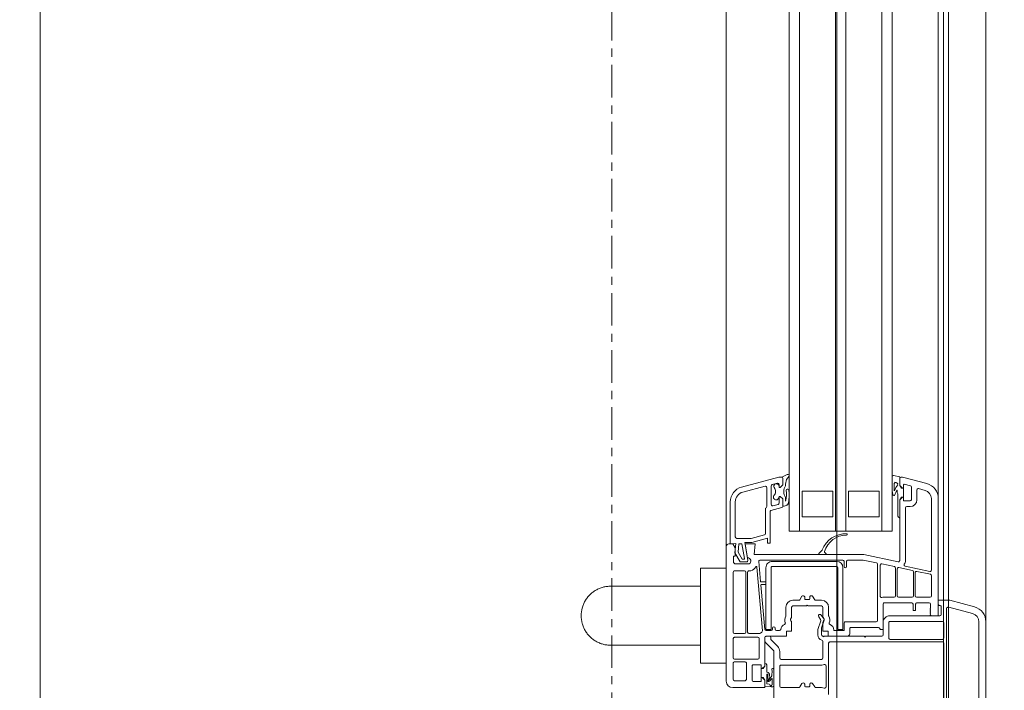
# Model space of a CAD drawing. Header units: millimetres. Extents: x -37728 to 44100, y 631619 to 691915.
# Tile 147 of 256: x 2992 to 3376, y 661098 to 661359. Entities that reach past the tile are written whole.
import ezdxf
from ezdxf import colors
from ezdxf.entities.mleader import LeaderData, LeaderLine
from ezdxf.math import Vec2, Vec3

# ---------------------------------------------------------------- set-up
doc = ezdxf.new("R2010")
doc.units = ezdxf.units.MM
doc.linetypes.add('Linia siatki', pattern=[2.2225, 1.27, -0.3175, 0.3175, -0.3175])
doc.layers.add('_XREF', color=7, linetype='Continuous')
for name, color, linetype, lineweight in [('A-DETL-GENF', 252, 'Continuous', 5), ('A-GENM', 252, 'Continuous', 5), ('A-GLAZ', 252, 'Continuous', 5), ('ins-opisy', 7, 'Continuous', 25), ('S-GRID', 252, 'Continuous', 5)]:
    doc.layers.add(name, color=color, linetype=linetype, lineweight=lineweight)
doc.styles.get("Standard").update_dxf_attribs({"font": 'arial.ttf'})

# ---------------------------------------------------------------- blocks, each defined once
blk = doc.blocks.new('Windows_S9000-Double-Vent-Window-with-Sashbars - O3 Windows_S9000-Double-Vent-Window-with-Sashbars 2-9225298-__-00_00 Przyziemie PB')
at = {"layer": 'A-DETL-GENF', "color": 252}
for p, q in [((-2.864, 13.4), (2.866, 13.4)), ((-2.864, 13.13), (0.54, 13.13)), ((-3.7, 11.992), (-3.444, 12.955)), ((-3.43, 11.963), (-3.183, 12.885)), ((-3.7, 11.55), (-3.7, 11.992)), ((-3.43, 11.92), (-3.43, 11.963)), ((-3.1, 11.55), (-7.665, 11.55)), ((-3.55, 11.55), (-3.7, 11.55)), ((-3.15, 11.66), (-3.451, 11.66)), ((0.428, 11.87), (-3.38, 11.87)), ((-3.1, 9.67), (-3.1, 11.61)), ((-3.1, 11.27), (-3.1, 11.55)), ((-2.88, 9.67), (-2.88, 11.71)), ((-2.83, 11.76), (-2.23, 11.76)), ((-2.18, 11.71), (-2.18, 9.67)), ((-2.08, 7.33), (-2.08, 11.709)), ((-2.03, 11.76), (0.42, 11.76)), ((-4.87, 11.28), (-7.665, 11.28)), ((-5.026, 10.255), (-4.821, 11.22)), ((-4.714, 11.24), (-4.827, 10.71)), ((-3.87, 11.28), (-4.666, 11.28)), ((-3.82, 10.7), (-3.82, 11.23)), ((-3.6, 10.715), (-3.6, 11.2)), ((-3.55, 11.25), (-3.4, 11.25)), ((-3.4, 11.25), (-3.38, 11.23)), ((-3.38, 11.23), (-3.36, 11.25)), ((-3.36, 11.25), (-3.34, 11.23)), ((-3.34, 11.23), (-3.32, 11.25)), ((-3.32, 11.25), (-3.3, 11.23)), ((-3.3, 11.23), (-3.28, 11.25)), ((-3.28, 11.25), (-3.26, 11.23)), ((-3.26, 11.23), (-3.24, 11.25)), ((-3.24, 11.25), (-3.22, 11.23)), ((-3.22, 11.23), (-3.2, 11.25)), ((-3.2, 11.25), (-3.18, 11.23)), ((-3.18, 11.23), (-3.16, 11.25)), ((-3.16, 11.25), (-3.14, 11.23)), ((-3.14, 11.23), (-3.1, 11.27)), ((-8.245, 11.105), (-8.5, 10.154)), ((-7.984, 11.035), (-8.052, 10.783)), ((-8.222, 10.225), (-8.158, 10.463)), ((-8.11, 10.5), (-7.62, 10.5)), ((-8.004, 10.72), (-7.62, 10.72)), ((-7.57, 10.45), (-7.57, 10.22)), ((-7.35, 10.45), (-7.35, 10.32)), ((-4.863, 10.54), (-4.976, 10.01)), ((-3.87, 10.58), (-4.814, 10.58)), ((-4.778, 10.65), (-3.87, 10.65)), ((-3.82, 10), (-3.82, 10.53)), ((-3.6, 9.45), (-3.6, 10.515)), ((-3.3, 10.665), (-3.55, 10.665)), ((-3.55, 10.565), (-3.3, 10.565)), ((-3.3, 10.565), (-3.3, 10.665)), ((-8.565, 9.811), (-8.511, 10.05)), ((-8.511, 10.05), (-8.17, 10.05)), ((-8.5, 10.154), (-8.5, 10.1)), ((-8.45, 10.05), (-8.17, 10.05)), ((-8.07, 10.2), (-8.203, 10.2)), ((-8.17, 10.05), (-8.07, 10.15)), ((-8.17, 10.05), (-8.098, 10.101)), ((-8.07, 10.15), (-8.07, 10.2)), ((-8.07, 10.11), (-8.07, 10.199)), ((-8.07, 10.199), (-7.72, 10.199)), ((-7.843, 9.98), (-7.895, 9.95)), ((-6.975, 9.98), (-7.843, 9.98)), ((-7.59, 10.2), (-7.72, 10.2)), ((-7.72, 10.2), (-7.72, 10.15)), ((-7.72, 10.199), (-7.72, 10.11)), ((-7.72, 10.15), (-7.62, 10.05)), ((-7.619, 10.05), (-7.691, 10.101)), ((-7.62, 10.05), (-5.254, 10.05)), ((-6.915, 10.05), (-7.619, 10.05)), ((-7.3, 10.27), (-5.255, 10.27)), ((-5.205, 9.99), (-5.49, 8.65)), ((-6.4, 9.75), (-57.9, 9.75)), ((-8.141, 9.75), (-8.516, 9.75)), ((-8.248, 9.83), (-8.141, 9.83)), ((-7.895, 9.95), (-7.979, 9.95)), ((-6.4, 5.75), (-6.4, 9.75)), ((-5.116, 9.35), (-5.012, 9.84)), ((-4.963, 9.88), (-3.87, 9.88)), ((-4.927, 9.95), (-3.87, 9.95)), ((-3.82, 9.83), (-3.82, 9.432)), ((-2.23, 9.62), (-2.83, 9.62)), ((-57.9, 9.35), (-6.4, 9.35)), ((-7.95, 8.05), (-7.95, 9.25)), ((-7.95, 9.25), (-6.95, 9.25)), ((-6.95, 9.25), (-6.95, 8.05)), ((-3.854, 9.29), (-5.067, 9.29)), ((-2.569, 9.4), (-3.55, 9.4)), ((-2.35, 9.4), (-2.83, 9.4)), ((-2.64, 8.15), (-2.64, 9.208)), ((-2.625, 9.244), (-2.569, 9.3)), ((-2.569, 9.3), (-2.569, 9.4)), ((-2.3, 8.73), (-2.3, 9.35)), ((-5.161, 9.14), (-5.27, 8.627)), ((-2.91, 9.18), (-5.112, 9.18)), ((-2.86, 7.93), (-2.86, 9.13)), ((-5.49, 8.65), (-5.49, 4.389)), ((-5.27, 8.627), (-5.27, 8.03)), ((-2.27, 8.7), (-2.3, 8.73)), ((-2.3, 8.67), (-2.27, 8.7)), ((-2.3, 7.105), (-2.3, 8.67)), ((-6.95, 8.05), (-7.95, 8.05)), ((-2.4, 8.1), (-2.59, 8.1)), ((-57.9, 7.95), (-6.4, 7.95)), ((-5.27, 7.83), (-5.27, 4.618)), ((-5.22, 7.98), (-5.02, 7.98)), ((-5.02, 7.88), (-5.22, 7.88)), ((-2.567, 7.84), (-4.967, 7.84)), ((-2.54, 7.88), (-2.81, 7.88)), ((-2.567, 7.64), (-2.567, 7.84)), ((-2.52, 7.505), (-2.52, 7.86)), ((-2.3, 7.26), (-2.3, 8)), ((-57.9, 7.55), (-6.4, 7.55)), ((-7.95, 6.25), (-7.95, 7.45)), ((-7.95, 7.45), (-6.95, 7.45)), ((-6.95, 7.45), (-6.95, 6.25)), ((-5.217, 7.59), (-5.217, 5.09)), ((-5.017, 5.09), (-5.017, 7.59)), ((-4.967, 7.64), (-2.567, 7.64)), ((-5.643, 7.023), (-5.524, 6.904)), ((-5.524, 7.176), (-5.577, 7.122)), ((-5.49, 6.918), (-5.49, 7.162)), ((-3.7, 6.781), (-3.7, 7.01)), ((-3.48, 6.48), (-3.48, 7.01)), ((-3.43, 7.28), (-3.112, 7.28)), ((-3.43, 7.06), (-3.053, 7.06)), ((-3.124, 6.992), (-2.969, 7.101)), ((-2.95, 6.968), (-3.056, 6.894)), ((-3.028, 7.067), (-2.965, 7.103)), ((-2.924, 7.107), (-2.628, 7.006)), ((-2.561, 6.856), (-2.905, 6.974)), ((-2.853, 7.06), (-2.5, 7.06)), ((-2.628, 7.006), (-2.35, 7.006)), ((-2.5, 7.06), (-2.5, 7.26)), ((-2.5, 7.26), (-2.3, 7.26)), ((-2.301, 7.064), (-2.28, 7.085)), ((-2.28, 7.085), (-2.3, 7.105)), ((-1.45, 7.06), (-2.104, 7.06)), ((-0.03, 7.28), (-2.03, 7.28)), ((-1.4, 5.43), (-1.4, 7.01)), ((-1.18, 5.43), (-1.18, 7.015)), ((-1.151, 7.18), (-0.327, 7.18)), ((-0.3, 7.01), (-0.3, 6.781)), ((-3.856, 6.656), (-3.724, 6.739)), ((-3.755, 6.55), (-3.83, 6.55)), ((-3.73, 6.375), (-3.73, 6.525)), ((-2.35, 6.856), (-2.561, 6.856)), ((-0.324, 6.739), (-0.456, 6.656)), ((-0.43, 6.55), (-0.355, 6.55)), ((-0.33, 6.525), (-0.33, 6.375)), ((-57.9, 6.15), (-6.4, 6.15)), ((-6.95, 6.25), (-7.95, 6.25)), ((-3.724, 6.161), (-3.856, 6.244)), ((-3.83, 6.35), (-3.755, 6.35)), ((-3.51, 6.45), (-3.48, 6.48)), ((-3.48, 6.42), (-3.51, 6.45)), ((-3.48, 5.89), (-3.48, 6.42)), ((-0.456, 6.244), (-0.324, 6.161)), ((-0.355, 6.35), (-0.43, 6.35)), ((-57.9, 5.75), (-6.4, 5.75)), ((-3.7, 5.89), (-3.7, 6.119)), ((-3.053, 5.84), (-3.43, 5.84)), ((-2.965, 5.797), (-3.028, 5.833)), ((-2.5, 5.84), (-2.853, 5.84)), ((-2.5, 5.64), (-2.5, 5.84)), ((-0.3, 6.119), (-0.3, 5.43)), ((-8.501, 5.464), (-8.6, 5.673)), ((-8.531, 5.74), (-8.405, 5.641)), ((-8.5, 5.348), (-8.5, 5.452)), ((-8.199, 5.5), (-8.453, 5.5)), ((-8.45, 5.5), (-8.199, 5.5)), ((-8.099, 5.4), (-8.199, 5.5)), ((-8.199, 5.5), (-8.099, 5.4)), ((-8.099, 5.35), (-8.099, 5.4)), ((-8.099, 5.4), (-8.099, 5.35)), ((-7.649, 5.5), (-7.749, 5.4)), ((-7.749, 5.4), (-7.649, 5.5)), ((-7.749, 5.4), (-7.749, 5.35)), ((-7.749, 5.35), (-7.749, 5.4)), ((-7.699, 5.6), (-7.558, 5.6)), ((-7.389, 5.5), (-7.649, 5.5)), ((-7.649, 5.5), (-7.358, 5.5)), ((-7.558, 5.6), (-7.591, 5.614)), ((-7.49, 5.72), (-7.424, 5.674)), ((-7.31, 5.463), (-7.196, 5.037)), ((-3.112, 5.62), (-3.43, 5.62)), ((-2.52, 5.25), (-2.52, 5.366)), ((-2.3, 5.64), (-2.5, 5.64)), ((-2.3, 4.85), (-2.3, 5.64)), ((-1.709, 5.38), (-1.45, 5.38)), ((-0.35, 5.38), (-1.13, 5.38)), ((-8.11, 3.895), (-8.5, 5.348)), ((-8.263, 5.287), (-8.209, 5.087)), ((-8.099, 5.35), (-8.215, 5.35)), ((-8.161, 5.05), (-7.43, 5.05)), ((-8.158, 5.35), (-8.099, 5.35)), ((-7.749, 5.35), (-7.724, 5.35)), ((-7.483, 5.35), (-7.749, 5.35)), ((-7.382, 5.113), (-7.435, 5.313)), ((-7.147, 5), (-5.93, 5)), ((-5.93, 5), (-5.93, 4.9)), ((-2.567, 5.04), (-4.967, 5.04)), ((-2.62, 5.2), (-2.57, 5.2)), ((-2.57, 5.1), (-2.62, 5.1)), ((-2.567, 4.84), (-2.567, 5.04)), ((-2.52, 4.85), (-2.52, 5.05)), ((-2.25, 5.03), (-2.196, 5.03)), ((-2.161, 5.045), (-1.907, 5.298)), ((-1.745, 5.135), (-2.051, 4.829)), ((1.1, 5.15), (-1.709, 5.15)), ((-1.004, 5.15), (-0.38, 5.15)), ((-0.756, 5.075), (-0.963, 5.08)), ((-0.618, 4.961), (-0.756, 5.075)), ((-0.647, 5.062), (-0.551, 4.982)), ((-0.413, 5.08), (-0.641, 5.08)), ((-0.326, 5.046), (-0.345, 4.8)), ((-7.917, 3.946), (-8.148, 4.807)), ((-8.1, 4.87), (-7.351, 4.87)), ((-7.265, 4.82), (-6.3, 4.82)), ((-6.252, 4.783), (-6.113, 4.266)), ((-5.93, 4.9), (-6.118, 4.9)), ((-6.118, 4.9), (-5.953, 4.287)), ((-5.216, 4.568), (-4.438, 4.636)), ((-2.508, 4.705), (-4.994, 4.487)), ((-4.967, 4.84), (-2.567, 4.84)), ((-4.42, 4.656), (-4.42, 4.818)), ((-4.4, 4.838), (-4.34, 4.838)), ((-4.32, 4.818), (-4.32, 4.669)), ((-4.298, 4.649), (-2.566, 4.8)), ((-2.41, 4.18), (-2.41, 4.609)), ((-2.3, 4.85), (-2.3, 4.98)), ((-2.121, 4.8), (-2.25, 4.8)), ((-1.14, 4.8), (-2.25, 4.8)), ((-1.141, 4.8), (-1.245, 4.8)), ((-1.19, 4.35), (-1.19, 4.65)), ((-1.19, 4.65), (-1.04, 4.65)), ((-1.185, 4.87), (-0.925, 4.87)), ((-1.069, 4.749), (-1.141, 4.8)), ((-1.04, 4.7), (-1.14, 4.8)), ((-1.04, 4.651), (-1.04, 4.74)), ((-1.04, 4.65), (-1.04, 4.7)), ((-0.69, 4.651), (-1.04, 4.651)), ((-0.803, 4.87), (-0.442, 4.87)), ((-0.59, 4.894), (-0.8, 4.92)), ((-0.785, 4.978), (-0.637, 4.96)), ((-0.59, 4.8), (-0.69, 4.7)), ((-0.69, 4.74), (-0.69, 4.651)), ((-0.69, 4.7), (-0.69, 4.65)), ((-0.69, 4.65), (-0.54, 4.65)), ((-0.59, 4.8), (-0.662, 4.749)), ((-0.345, 4.8), (-0.59, 4.8)), ((-0.3, 4.8), (-0.59, 4.8)), ((-0.54, 4.65), (-0.54, 4.35)), ((-0.442, 4.87), (-0.434, 4.967)), ((-0.3, 3.55), (-0.3, 4.8)), ((-6.11, 4.24), (-6.11, 3.71)), ((-5.95, 4.261), (-5.95, 4.016)), ((-5.49, 4.389), (-5.9, 4.425)), ((-5.9, 4.425), (-5.9, 4.03)), ((-4.85, 4.239), (-4.85, 4.18)), ((-2.26, 4.53), (-2.26, 3.62)), ((-1.46, 4.58), (-2.21, 4.58)), ((-1.41, 3.62), (-1.41, 4.53)), ((-0.59, 4.3), (-1.14, 4.3)), ((-5.95, 4.016), (-5.259, 4.138)), ((-5.9, 4.03), (-5.355, 4.126)), ((-5.323, 4.007), (-5.9, 3.906)), ((-5.9, 3.906), (-5.9, 3.79)), ((-5.577, 3.756), (-5.3, 3.915)), ((-5.2, 3.835), (-5.55, 3.632)), ((-5.3, 3.915), (-5.3, 3.988)), ((-5.2, 4.089), (-5.2, 3.835)), ((-5.12, 4.189), (-5.12, 3.63)), ((-4.85, 4.01), (-4.85, 3.62)), ((-4.8, 4.13), (-2.46, 4.13)), ((-2.46, 4.06), (-4.8, 4.06)), ((-2.41, 3.62), (-2.41, 4.01)), ((-1.31, 3.62), (-1.31, 4.03)), ((-1.26, 4.08), (-0.62, 4.08)), ((-0.57, 4.03), (-0.57, 3.62)), ((-6.17, 3.65), (-7.531, 3.65)), ((-5.9, 3.45), (-7.531, 3.45)), ((-5.55, 3.632), (-5.908, 3.67)), ((-5.908, 3.67), (-5.9, 3.45)), ((-5.9, 3.79), (-5.577, 3.756)), ((-5.75, 3.65), (-5.9, 3.55)), ((-5.9, 3.55), (-5.9, 3.4)), ((-5.42, 3.65), (-5.75, 3.65)), ((-5.42, 3.58), (-5.42, 3.65)), ((-5.17, 3.58), (-5.42, 3.58)), ((-5.12, 3.63), (-5.17, 3.58)), ((-4.8, 3.57), (-2.46, 3.57)), ((-2.21, 3.57), (-1.46, 3.57)), ((-0.62, 3.57), (-1.26, 3.57)), ((-5.8, 3.3), (-0.55, 3.3))]:
    blk.add_line(p, q, dxfattribs=at)
for centre, radius, start, end in [((-2.864, 12.8), 0.6, 90, 165), ((-2.864, 12.8), 0.33, 90, 165), ((-3.38, 11.92), 0.05, 180, 270), ((-7.665, 10.95), 0.6, 90, 165), ((-3.55, 11.6), 0.05, 270, 5.7406), ((-3.451, 11.61), 0.05, 90.5747, 185.7406), ((-3.15, 11.61), 0.05, 0, 90), ((-2.83, 11.71), 0.05, 90, 180), ((-2.23, 11.71), 0.05, 0, 90), ((-2.03, 11.71), 0.05, 90, 180.6512), ((-7.665, 10.95), 0.33, 90, 165), ((-4.87, 11.23), 0.05, 348, 90), ((-4.666, 11.23), 0.05, 90, 168), ((-3.87, 11.23), 0.05, 0, 90), ((-3.55, 11.2), 0.05, 90, 180), ((-8.004, 10.77), 0.05, 165, 270), ((-8.11, 10.45), 0.05, 90, 165), ((-7.62, 10.45), 0.27, 360, 90), ((-7.62, 10.45), 0.05, 0, 90), ((-4.814, 10.53), 0.05, 90, 168), ((-4.778, 10.7), 0.05, 168, 270), ((-3.87, 10.7), 0.05, 270, 0), ((-3.87, 10.53), 0.05, 0, 90), ((-3.55, 10.715), 0.05, 180, 270), ((-3.55, 10.515), 0.05, 90, 180), ((-8.45, 10.1), 0.05, 180, 269.8362), ((-8.228, 9.935), 0.04, 53.8523, 153.9744), ((-8.203, 10.22), 0.02, 165, 270), ((-7.527, 10.923), 1.171, 234.6608, 247.8748), ((-8.069, 10.06), 0.05, 90.4543, 125.2176), ((-7.72, 10.06), 0.05, 54.7824, 89.5457), ((-7.59, 10.22), 0.02, 270, 0), ((-7.3, 10.32), 0.05, 180, 270), ((-6.975, 10.04), 0.06, 270, 0), ((-5.255, 10), 0.27, 55.8788, 90), ((-5.254, 10), 0.05, 348, 90), ((-5.075, 10.265), 0.05, 235.8788, 348), ((-4.927, 10), 0.05, 168, 270), ((-3.87, 10), 0.05, 270, 0), ((-8.516, 9.8), 0.05, 167.3698, 270), ((-8.323, 9.892), 0.035, 301.0941, 17.6747), ((-8.298, 9.807), 0.055, 24.3151, 97.5128), ((-8.516, 10.075), 0.28, 322.849, 333.9744), ((-8.141, 11.75), 1.92, 270, 275.1538), ((-8.141, 11.75), 2, 270, 279.4614), ((-7.979, 9.94), 0.01, 90, 239.4092), ((-7.096, 11.751), 2.025, 243.9755, 249.5002), ((-7.819, 9.817), 0.04, 279.4614, 70.1466), ((-4.963, 9.83), 0.05, 90, 168), ((-3.87, 9.83), 0.05, 0, 90), ((-2.83, 9.67), 0.27, 180, 270), ((-2.83, 9.67), 0.05, 180, 270), ((-2.23, 9.67), 0.05, 270, 0.4444), ((-5.067, 9.34), 0.05, 168, 270), ((-3.854, 9.34), 0.05, 270, 19.8987), ((-3.6, 9.432), 0.22, 180, 199.8987), ((-3.55, 9.45), 0.05, 180, 270), ((-2.59, 9.208), 0.05, 135, 180), ((-2.35, 9.35), 0.05, 0, 90), ((-5.112, 9.13), 0.05, 90, 168), ((-2.91, 9.13), 0.05, 360, 90), ((-2.59, 8.15), 0.05, 180, 270), ((-2.4, 8), 0.1, 0, 90), ((-5.32, 7.944), 0.971, 177.4591, 249.45), ((-6.265, 7.983), 0.025, 352.6392, 172.6392), ((-5.343, 7.979), 0.898, 179.8874, 253.5245), ((-5.22, 8.03), 0.05, 180, 270), ((-5.22, 7.83), 0.05, 90, 180), ((-4.967, 7.59), 0.25, 90, 180), ((-5.02, 7.93), 0.05, 270, 90), ((-2.81, 7.93), 0.05, 180, 270), ((-2.54, 7.86), 0.02, 0, 90), ((-4.967, 7.59), 0.05, 90, 180), ((-3.112, 7.33), 0.05, 270, 302.4617), ((-2.94, 7.06), 0.27, 65.257, 122.4617), ((-2.806, 7.351), 0.05, 245.257, 341.5112), ((-2.55, 7.265), 0.22, 87.612, 161.5112), ((-2.54, 7.505), 0.02, 267.612, 0), ((-2.03, 7.33), 0.05, 180, 270), ((-5.679, 6.988), 0.05, 45, 69.45), ((-5.592, 7.136), 0.02, 253.5245, 315), ((-5.51, 7.162), 0.02, 0, 135), ((-5.51, 6.918), 0.02, 225, 0), ((-3.43, 7.01), 0.27, 90, 180), ((-3.43, 7.01), 0.05, 90, 180), ((-3.09, 6.943), 0.06, 125, 180), ((-3.09, 6.943), 0.06, 180, 305), ((-3.053, 7.11), 0.05, 270, 300), ((-2.94, 7.06), 0.05, 71, 125), ((-2.94, 7.06), 0.05, 30, 120), ((-2.921, 6.927), 0.05, 71, 125), ((-2.853, 7.11), 0.05, 210, 270), ((-2.35, 7.056), 0.05, 270, 9.9359), ((-2.35, 7.056), 0.2, 270, 349.4851), ((-2.104, 7.01), 0.05, 90, 169.4851), ((-1.45, 7.01), 0.05, 0, 90), ((-1.151, 7.13), 0.05, 90, 201.0618), ((-1.45, 7.015), 0.27, 360, 21.0618), ((-0.327, 7.13), 0.05, 337.9757, 90), ((-0.03, 7.01), 0.27, 157.9757, 180), ((-3.83, 6.613), 0.05, 122, 180), ((-3.83, 6.6), 0.05, 180, 270), ((-3.755, 6.525), 0.025, 0, 90), ((-3.75, 6.781), 0.05, 302, 0), ((-0.43, 6.613), 0.05, 122, 187.6195), ((-0.43, 6.6), 0.05, 172.3805, 270), ((-0.355, 6.525), 0.025, 360, 90), ((-0.35, 6.781), 0.05, 302, 0), ((-3.83, 6.3), 0.05, 90, 180), ((-3.83, 6.287), 0.05, 180, 238), ((-3.755, 6.375), 0.025, 270, 0), ((-3.75, 6.119), 0.05, 0, 58), ((-0.43, 6.3), 0.05, 90, 187.6195), ((-0.43, 6.287), 0.05, 172.3805, 238), ((-0.355, 6.375), 0.025, 270, 0), ((-0.35, 6.119), 0.05, 0, 58), ((-3.43, 5.89), 0.27, 180, 270), ((-3.43, 5.89), 0.05, 180, 270), ((-3.053, 5.79), 0.05, 60, 90), ((-2.94, 5.84), 0.05, 240, 330), ((-2.853, 5.79), 0.05, 90, 150), ((-8.557, 5.698), 0.0494, 58.8215, 209.9742), ((-8.453, 5.45), 0.05, 90, 163.356), ((-8.45, 5.45), 0.05, 90, 178), ((-7.995, 7.258), 1.668, 255.7835, 264.1888), ((-7.933, 6.021), 0.481, 241.2886, 299.054), ((-7.971, 5.681), 0.06, 163.4653, 186.9446), ((-7.981, 5.68), 0.05, 186.9446, 267.7224), ((-7.981, 5.684), 0.05, 98.6519, 163.4653), ((-7.781, 4.203), 1.544, 79.1305, 97.7077), ((-7.821, 4.783), 0.862, 74.5841, 100.8607), ((-7.452, 5.633), 0.05, 29.704, 55.4664), ((-7.651, 5.514), 0.281, 1.2897, 30.6953), ((-7.389, 5.52), 0.02, 270, 1.2897), ((-7.358, 5.45), 0.05, 15, 90), ((-3.112, 5.57), 0.05, 57.5383, 90), ((-2.94, 5.84), 0.27, 237.5383, 294.743), ((-2.806, 5.549), 0.05, 18.4888, 114.743), ((-2.55, 5.635), 0.22, 198.4888, 265.752), ((-2.57, 5.366), 0.05, 0, 85.752), ((-1.709, 5.1), 0.28, 90, 135), ((-1.45, 5.43), 0.05, 270, 0), ((-1.13, 5.43), 0.05, 180, 270), ((-0.35, 5.43), 0.05, 270, 0), ((-8.215, 5.3), 0.05, 90, 195), ((-8.138, 5.249), 0.103, 101.4555, 295.1691), ((-8.161, 5.1), 0.05, 195, 270), ((-7.94, 5.004), 0.216, 41.6463, 135.4955), ((-7.721, 5.24), 0.109, 238.0208, 91.5921), ((-7.483, 5.3), 0.05, 15, 90), ((-7.43, 5.1), 0.05, 270, 15), ((-7.147, 5.05), 0.05, 195, 270), ((-4.967, 5.09), 0.25, 180, 270), ((-4.967, 5.09), 0.05, 180, 270), ((-2.62, 5.15), 0.05, 90, 270), ((-2.57, 5.25), 0.05, 270, 0), ((-2.57, 5.05), 0.05, 0, 90), ((-2.25, 4.98), 0.05, 90, 180), ((-2.196, 5.08), 0.05, 270, 315), ((-1.709, 5.1), 0.05, 90, 135), ((-1.004, 5.107), 0.0425, 90, 310.5866), ((-0.641, 5.07), 0.01, 90, 230.0083), ((-0.583, 4.943), 0.05, 262.9509, 50.0083), ((-0.394, 4.964), 0.04, 90.0711, 175.5415), ((-0.413, 5.06), 0.02, 22.5874, 90), ((-0.371, 5.077), 0.025, 202.5874, 243.1743), ((-0.394, 5.031), 0.027, 270.0711, 63.1743), ((-0.38, 5.1), 0.05, 12.5096, 90), ((-0.545, 5.063), 0.22, 355.5415, 12.5096), ((-8.1, 4.82), 0.05, 90, 195), ((-7.351, 4.82), 0.05, 30, 90), ((-7.265, 4.87), 0.05, 210, 270), ((-6.3, 4.77), 0.05, 15, 90), ((-5.22, 4.618), 0.05, 180, 275), ((-4.44, 4.656), 0.02, 275, 0), ((-4.4, 4.818), 0.02, 90, 180), ((-4.34, 4.818), 0.02, 0, 90), ((-4.3, 4.669), 0.02, 180, 275), ((-2.57, 4.85), 0.05, 275, 0), ((-2.504, 4.655), 0.05, 37.5393, 95), ((-2.25, 4.85), 0.27, 217.5393, 228.9855), ((-2.46, 4.609), 0.05, 0, 48.9855), ((-2.25, 4.85), 0.05, 180, 270), ((-2.25, 4.85), 0.05, 180, 270), ((-2.121, 4.9), 0.1, 270, 315), ((-1.185, 4.81), 0.06, 90, 180), ((-1.04, 4.79), 0.05, 234.7824, 269.5457), ((-0.925, 4.9), 0.03, 270, 350.7664), ((-0.797, 4.879), 0.1, 82.9509, 170.7664), ((-0.803, 4.895), 0.025, 82.9509, 270), ((-0.691, 4.79), 0.05, 270.4543, 305.2067), ((-0.641, 4.93), 0.03, 358.1549, 82.9509), ((-0.598, 4.983), 0.03, 226.9578, 283.3612), ((-0.596, 4.938), 0.02, 240.5913, 40.9248), ((-6.21, 4.24), 0.1, 0, 15), ((-6.05, 4.261), 0.1, 0, 15), ((-5.23, 4.13), 0.125, 28.3576, 181.7838), ((-4.993, 4.467), 0.02, 95, 235.9288), ((-5.225, 4.124), 0.395, 19.6056, 55.9288), ((-4.9, 4.239), 0.05, 0, 19.6056), ((-2.21, 4.53), 0.05, 90, 180), ((-1.46, 4.53), 0.05, 0, 90), ((-1.14, 4.35), 0.05, 180, 270), ((-0.59, 4.35), 0.05, 270, 0), ((-7.531, 4.05), 0.6, 195, 270), ((-7.531, 4.05), 0.4, 195, 270), ((-5.32, 3.988), 0.02, 0, 100), ((-5.25, 4.089), 0.05, 0, 100), ((-4.8, 4.18), 0.05, 180, 270), ((-4.8, 4.01), 0.05, 90, 180), ((-2.46, 4.18), 0.05, 270, 0), ((-2.46, 4.01), 0.05, 0, 90), ((-1.26, 4.03), 0.05, 90, 180), ((-0.62, 4.03), 0.05, 0, 90), ((-6.17, 3.71), 0.06, 270, 0), ((-4.8, 3.62), 0.05, 180, 270), ((-2.46, 3.62), 0.05, 270, 0), ((-2.21, 3.62), 0.05, 180, 270), ((-1.46, 3.62), 0.05, 270, 0), ((-1.26, 3.62), 0.05, 180, 270), ((-0.62, 3.62), 0.05, 270, 0), ((-0.55, 3.55), 0.25, 270, 0), ((-5.8, 3.4), 0.1, 180, 270)]:
    blk.add_arc(centre, radius, start, end, dxfattribs=at)
at = {"layer": 'A-GENM', "color": 252}
for p, q in [((-65.217, 13.4), (65.217, 13.4)), ((-58.917, 11.55), (-5.383, 11.55)), ((-61.125, 3.3), (-3.175, 3.3))]:
    blk.add_line(p, q, dxfattribs=at)
at = {"layer": 'A-GLAZ', "color": 252}
for p, q in [((69, 11.95), (-69, 11.95)), ((-69, 11.75), (69, 11.75)), ((69, 7.6), (-69, 7.6)), ((-1.25, 3.3), (-4.95, 3.3)), ((-4.95, 3.3), (-4.95, 2.3)), ((-1.25, 2.3), (-1.25, 3.3)), ((-4.95, 2.3), (-1.25, 2.3)), ((-4.25, 2.3), (-4.25, -1.2)), ((-1.95, -1.2), (-1.95, 2.3)), ((-69, -23.4), (69, -23.4))]:
    blk.add_line(p, q, dxfattribs=at)
for points, knots in [([(-4.25, -1.2), (-4.25, -1.225), (-4.248, -1.275), (-4.241, -1.35), (-4.229, -1.425), (-4.212, -1.498), (-4.19, -1.569), (-4.163, -1.64), (-4.132, -1.709), (-4.097, -1.775), (-4.057, -1.839), (-3.998, -1.921), (-3.932, -1.997), (-3.859, -2.065), (-3.781, -2.129), (-3.677, -2.199), (-3.541, -2.265), (-3.351, -2.33), (-3.2, -2.35), (-3.1, -2.35)], [0.5, 0.5, 0.5, 0.5, 0.5208333, 0.5416667, 0.5625, 0.5833333, 0.6041667, 0.625, 0.6458333, 0.6666667, 0.6875, 0.7083333, 0.75, 0.7708333, 0.7916667, 0.8333333, 0.875, 0.9166667, 1, 1, 1, 1]), ([(-3.1, -2.35), (-3, -2.35), (-2.849, -2.33), (-2.659, -2.265), (-2.523, -2.199), (-2.419, -2.129), (-2.341, -2.065), (-2.268, -1.997), (-2.185, -1.902), (-2.115, -1.797), (-2.068, -1.709), (-2.037, -1.64), (-2.01, -1.569), (-1.988, -1.498), (-1.971, -1.425), (-1.959, -1.35), (-1.952, -1.275), (-1.95, -1.225), (-1.95, -1.2)], [0, 0, 0, 0, 0.0833333, 0.125, 0.1666667, 0.2083333, 0.2291667, 0.25, 0.2916667, 0.3333333, 0.3541667, 0.375, 0.3958333, 0.4166667, 0.4375, 0.4583333, 0.4791667, 0.5, 0.5, 0.5, 0.5])]:
    blk.add_open_spline(points, degree=3, knots=knots, dxfattribs=at)
blk = doc.blocks.new('A$C4e31ac75')
at = {"layer": 'S-GRID', "linetype": 'Linia siatki'}
blk.add_line((0, 934.939), (0, -178.698), dxfattribs=at)
at = {"layer": 'A-GLAZ', "rotation": 270}
blk.add_blockref('Windows_S9000-Double-Vent-Window-with-Sashbars - O3 Windows_S9000-Double-Vent-Window-with-Sashbars 2-9225298-__-00_00 Przyziemie PB', (1.15, 581.45), dxfattribs=at)

msp = doc.modelspace()

# ---------------------------------------------------------------- block references
at = {"layer": '_XREF', "xscale": 10, "yscale": 10, "zscale": 10}
msp.add_blockref('A$C4e31ac75', (3222.83, 655281.12), dxfattribs=at)

# ---------------------------------------------------------------- next in the draw order: leaders
at = {"layer": 'ins-opisy'}
ml = msp.add_multileader_mtext('Standard', dxfattribs=at)
ml.set_content('\\A1;\\pxi0.0017;{\\fArial|b0|i1|c238|p34;\\W0.8;Zestaw przyłączeniowy \\P\\pi0;z filtrem siatkowym\\Pzaworami odcinającymi\\Pwodomierzem (w przypadku braku \\Pstudni wodomierzowej na przyłączu)\\Pzaworem antyskażeniowym EA}', color=256)
ml.set_leader_properties()
ml.build(insert=Vec2(0, 0))
ml.multileader.update_dxf_attribs({"text_left_attachment_type": 6, "text_right_attachment_type": 6, "dogleg_length": 0, "arrow_head_size": 100})
ctx = ml.context
ctx.base_point, ctx.char_height, ctx.arrow_head_size, ctx.landing_gap_size, ctx.plane_origin = Vec3(-10300.15, 662380.03), 120, 100, 50, Vec3(-11157, 664262.18)
ctx.left_attachment, ctx.right_attachment = 6, 6
notes = []
notes.append((ctx, [(1, (1, 1, 0), (-8058.81, 662380.03), (-1, 0), 0, [(0, [(-6717.22, 660997.04)], 0, [])])]))
ctx.mtext.insert, ctx.mtext.rotation, ctx.mtext.width, ctx.mtext.line_spacing_factor = Vec3(-10250.15, 662535.31), 6.283185, 51080.1569, 0.85
for ctx, leaders in notes:
    for number, flags, end, landing, length, lines in leaders:
        leader = LeaderData()
        leader.index, (leader.has_last_leader_line, leader.has_dogleg_vector, leader.attachment_direction) = number, flags
        leader.last_leader_point, leader.dogleg_vector, leader.dogleg_length = Vec3(end), Vec3(landing), length
        for number, points, colour, breaks in lines:
            line = LeaderLine()
            line.index, line.vertices, line.color, line.breaks = number, Vec3.list(points), colors.encode_raw_color(colour), breaks
            leader.lines.append(line)
        ctx.leaders.append(leader)

doc.saveas('drawing.dxf')
